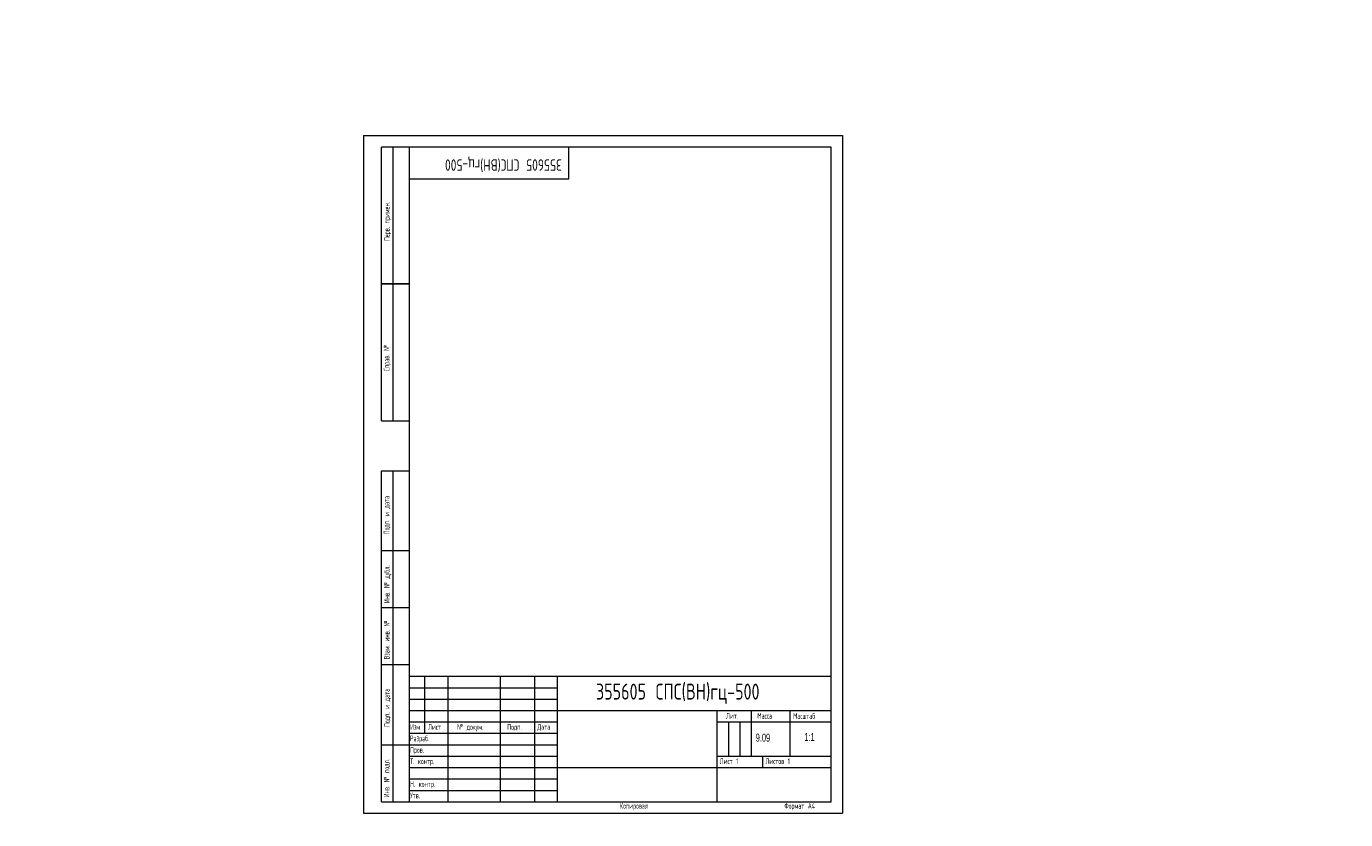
# Model space of a CAD drawing. Header units: millimetres. Extents: x -148 to 13309, y -3383 to 345.
# Tile 2 of 9: x -148 to 431, y -3 to 345. Entities that reach past the tile are written whole.
import ezdxf

# ---------------------------------------------------------------- set-up
doc = ezdxf.new("R2010")
doc.units = ezdxf.units.MM
doc.layers.add('ОСЕВЫЕ', color=7, linetype='Continuous')
doc.styles.add('SLDTEXTSTYLE0', font='TXT', dxfattribs={"width": 0.605})
doc.styles.add('SLDTEXTSTYLE1', font='TXT', dxfattribs={"width": 0.605, "bigfont": 'bigfont'})
doc.styles.add('SLDTEXTSTYLE2', font='TXT', dxfattribs={"width": 0.582204, "bigfont": 'bigfont'})
doc.styles.add('SLDTEXTSTYLE3', font='TXT', dxfattribs={"width": 0.582204})
doc.styles.add('SLDTEXTSTYLE4', font='TXT', dxfattribs={"width": 0.7, "bigfont": 'bigfont'})

# ---------------------------------------------------------------- blocks, each defined once
blk = doc.blocks.new('SW_NOTE_0')
at = {"color": 0, "linetype": 'Continuous', "lineweight": 0, "attachment_point": 1}
for s, insert, char_height, style in [('\\M+18449\\M+18478\\M+1847D', (0, 3.22), 2.5, 'SLDTEXTSTYLE2'), ('.', (5.69, 2.32), 1.59, 'SLDTEXTSTYLE3')]:
    blk.add_mtext(s, dxfattribs=dict(at, insert=insert, char_height=char_height, style=style))

msp = doc.modelspace()

# ---------------------------------------------------------------- linework, layer by layer
at = {"color": 7, "linetype": 'Continuous', "lineweight": 15}
for p, q in [((8, 172), (8, 292)), ((20, 292), (8, 292)), ((8, 172), (8, 292)), ((13, 172), (13, 292)), ((13, 172), (13, 292)), ((20, 292), (20, 5)), ((205, 292), (20, 292)), ((20, 292), (20, 5)), ((90, 278), (90, 292)), ((205, 5), (205, 292)), ((20, 278), (90, 278)), ((8, 232), (20, 232)), ((20, 232), (8, 232)), ((8, 172), (20, 172)), ((8, 5), (8, 150)), ((8, 150), (20, 150)), ((13, 5), (13, 150)), ((20, 115), (8, 115)), ((20, 90), (8, 90)), ((20, 65), (8, 65)), ((20, 60), (205, 60)), ((20, 60), (20, 5)), ((27, 35), (27, 60)), ((37, 60), (37, 5)), ((60, 60), (60, 5)), ((75, 60), (75, 5)), ((85, 60), (85, 5)), ((85, 45), (205, 45)), ((155, 45), (155, 5)), ((170, 45), (170, 25)), ((187, 45), (187, 25)), ((20, 40), (85, 40)), ((20, 35), (85, 35)), ((155, 40), (205, 40)), ((8, 30), (20, 30)), ((155, 25), (205, 25)), ((175, 25), (175, 20)), ((85, 20), (205, 20)), ((8, 5), (20, 5)), ((20, 5), (205, 5))]:
    msp.add_line(p, q, dxfattribs=at)
at = {"color": 7, "linetype": 'Continuous', "lineweight": 0}
for p, q in [((20, 55), (85, 55)), ((20, 50), (85, 50)), ((20, 45), (85, 45)), ((160, 40), (160, 25)), ((165, 40), (165, 25)), ((20, 30), (85, 30)), ((20, 25), (85, 25)), ((20, 20), (85, 20)), ((20, 15), (85, 15)), ((20, 10), (85, 10))]:
    msp.add_line(p, q, dxfattribs=at)
at = {"layer": 'ОСЕВЫЕ', "lineweight": 0}
for p, q in [((0, 297), (210, 297)), ((0, 297), (0, 0)), ((210, 297), (210, 0)), ((0, 0), (210, 0))]:
    msp.add_line(p, q, dxfattribs=at)

# ---------------------------------------------------------------- block references
at = {"color": 7, "linetype": 'Continuous', "lineweight": 0}
msp.add_blockref('SW_NOTE_0', (20.52, 35.82), dxfattribs=at)

# ---------------------------------------------------------------- texts
at = {"color": 7, "linetype": 'Continuous', "lineweight": 0, "attachment_point": 1}
for s, insert, char_height, rotation, style in [('\\M+18450\\M+18475\\M+18482\\M+18472. \\M+18481\\M+18482\\M+18479\\M+1847D\\M+18475\\M+1847E.', (9.03, 250.83), 2.5, 90, 'SLDTEXTSTYLE1'), ('355605 \\M+18452\\M+18450\\M+18452(\\M+18442\\M+1844E)\\M+18473\\M+18488-500', (86.99, 281.6), 5, 180, 'SLDTEXTSTYLE4'), ('\\M+18452\\M+18481\\M+18482\\M+18470\\M+18472. \\M+18782', (8.94, 193.84), 2.5, 90, 'SLDTEXTSTYLE1'), ('\\M+18450\\M+18480\\M+18474\\M+18481. \\M+18479 \\M+18474\\M+18470\\M+18484\\M+18470', (8.93, 122.3), 2.5, 90, 'SLDTEXTSTYLE1'), ('\\M+18449\\M+1847E\\M+18472. \\M+18782 \\M+18474\\M+18485\\M+18471\\M+1847C.', (9, 92.12), 2.5, 90, 'SLDTEXTSTYLE1'), ('\\M+18442\\M+18478\\M+18470\\M+1847D. \\M+18479\\M+1847E\\M+18472. \\M+18782', (9.01, 67.4), 2.5, 90, 'SLDTEXTSTYLE1'), ('\\M+18450\\M+18480\\M+18474\\M+18481. \\M+18479 \\M+18474\\M+18470\\M+18484\\M+18470', (9.03, 37.79), 2.5, 90, 'SLDTEXTSTYLE1'), ('\\M+18449\\M+1847E\\M+18472. \\M+18782 \\M+18481\\M+18480\\M+18474\\M+1847C.', (8.94, 6.96), 2.5, 90, 'SLDTEXTSTYLE1')]:
    msp.add_mtext(s, dxfattribs=dict(at, insert=insert, char_height=char_height, rotation=rotation, style=style))
at = {"color": 7, "linetype": 'Continuous', "lineweight": 0}
for s, insert, char_height, attachment_point, style in [('355605 \\M+18452\\M+18450\\M+18452(\\M+18442\\M+1844E)\\M+18473\\M+18488-500', (101.96, 56.78), 7, 1, 'SLDTEXTSTYLE4'), ('\\M+1844C\\M+18479\\M+18484.', (158.95, 43.93), 2.5, 1, 'SLDTEXTSTYLE1'), ('\\M+1844D\\M+18470\\M+18483\\M+18483\\M+18470', (172.7, 43.93), 2.5, 1, 'SLDTEXTSTYLE1'), ('\\M+1844D\\M+18470\\M+18483\\M+1848A\\M+18484\\M+18470\\M+18471', (188.37, 43.84), 2.5, 1, 'SLDTEXTSTYLE1'), ('\\M+1844C\\M+18479\\M+18483\\M+18484', (28.33, 39.04), 2.5, 1, 'SLDTEXTSTYLE1'), ('\\M+18782 \\M+18474\\M+18480\\M+1847B\\M+18485\\M+1847D.', (41.11, 39.06), 2.5, 1, 'SLDTEXTSTYLE1'), ('\\M+18450\\M+18480\\M+18474\\M+18481.', (63.06, 39.04), 2.5, 1, 'SLDTEXTSTYLE1'), ('\\M+18444\\M+18470\\M+18484\\M+18470', (76.24, 39.05), 2.5, 1, 'SLDTEXTSTYLE1'), ('9.09', (172.01, 34.84), 3.5, 1, 'SLDTEXTSTYLE0'), ('1:1', (195.55, 35.13), 3.5, 2, 'SLDTEXTSTYLE0'), ('\\M+18451\\M+18470\\M+18478\\M+18482\\M+18470\\M+18471.', (20.42, 34.03), 2.5, 1, 'SLDTEXTSTYLE1'), ('\\M+18450\\M+18482\\M+18480\\M+18472.', (20.47, 29.01), 2.5, 1, 'SLDTEXTSTYLE1'), ('\\M+18453. \\M+1847B\\M+18480\\M+1847E\\M+18484\\M+18482.', (20.47, 24.02), 2.5, 1, 'SLDTEXTSTYLE1'), ('\\M+1844C\\M+18479\\M+18483\\M+18484 1', (156.18, 24.05), 2.5, 1, 'SLDTEXTSTYLE1'), ('\\M+1844C\\M+18479\\M+18483\\M+18484\\M+18480\\M+18472 1', (176.24, 24.04), 2.5, 1, 'SLDTEXTSTYLE1'), ('\\M+1844E. \\M+1847B\\M+18480\\M+1847E\\M+18484\\M+18482.', (20.46, 14.02), 2.5, 1, 'SLDTEXTSTYLE1'), ('\\M+18454\\M+18484\\M+18472.', (20.45, 9.01), 2.5, 1, 'SLDTEXTSTYLE1'), ('\\M+1844B\\M+18480\\M+18481\\M+18479\\M+18482\\M+18480\\M+18472\\M+18470\\M+1847C', (112.4, 4.44), 2.5, 1, 'SLDTEXTSTYLE1'), ('\\M+18455\\M+18480\\M+18482\\M+1847D\\M+18470\\M+18484 \\M+184404', (184.58, 4.46), 2.5, 1, 'SLDTEXTSTYLE1')]:
    msp.add_mtext(s, dxfattribs=dict(at, insert=insert, char_height=char_height, attachment_point=attachment_point, style=style))

doc.saveas('drawing.dxf')
